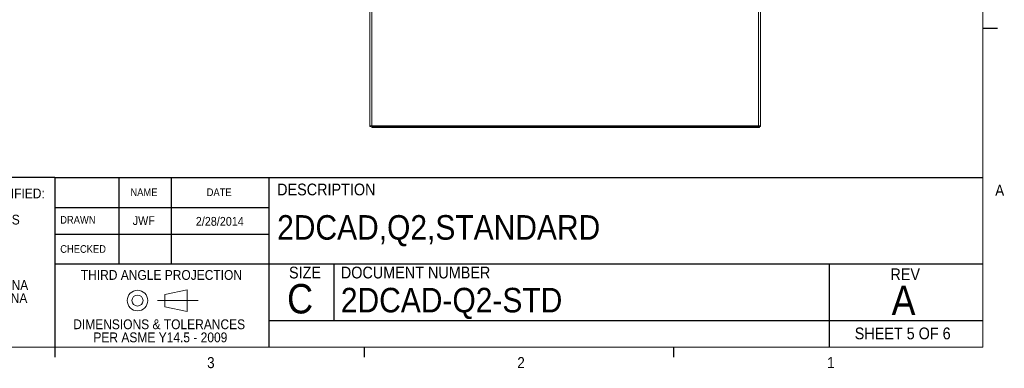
# Paper-space layout '5' of a CAD drawing. Header units: inches. Extents: x 1 to 109, y 1 to 85.
# Tile 39 of 58: x 67 to 109, y 1 to 16. Entities that reach past the tile are written whole.
import ezdxf

# ---------------------------------------------------------------- set-up
doc = ezdxf.new("R2010")
doc.units = ezdxf.units.IN
doc.header["$MEASUREMENT"] = 0
doc.linetypes.add('CENTERX2', pattern=[0.8, 0.5, -0.1, 0.1, -0.1])
doc.layers.add('FORMAT', color=7, linetype='Continuous')
doc.styles.add('SLDTEXTSTYLE0', font='GOTHIC.TTF', dxfattribs={"width": 0.913})
doc.styles.add('SLDTEXTSTYLE1', font='GOTHIC.TTF', dxfattribs={"width": 0.913})

# ---------------------------------------------------------------- blocks, each defined once
blk = doc.blocks.new('Block6')
at = {"color": 7, "linetype": 'Continuous', "lineweight": 0, "ltscale": 5}
for p, q in [((47.749, 18.203), (48.698, 18.399)), ((48.698, 18.399), (48.698, 17.484)), ((47.749, 18.203), (47.749, 17.68)), ((48.698, 17.484), (47.749, 17.68))]:
    blk.add_line(p, q, dxfattribs=at)
at = {"color": 7, "linetype": 'CENTERX2', "lineweight": 0, "ltscale": 5}
blk.add_line((47.447, 17.942), (49.167, 17.942), dxfattribs=at)
at = {"color": 7, "linetype": 'Continuous', "lineweight": 0, "ltscale": 5}
for radius in [0.436, 0.235]:
    blk.add_circle((46.593, 17.942), radius, dxfattribs=at)
blk = doc.blocks.new('SW_NOTE_44')
at = {"layer": 'FORMAT', "color": 0, "ltscale": 5, "attachment_point": 1}
for s, insert, char_height, style in [('UNLESS OTHERWISE SPECIFIED:', (0, 0.532), 0.41667, 'SLDTEXTSTYLE0'), ('DIMENSIONS ARE IN ', (0, -0.579), 0.41667, 'SLDTEXTSTYLE0'), ('INCHES', (5.242, -0.579), 0.4167, 'SLDTEXTSTYLE1'), ('DEFAULT TOLERANCES:', (0, -1.69), 0.41667, 'SLDTEXTSTYLE0'), ('ANGLES  ', (0, -2.801), 0.4167, 'SLDTEXTSTYLE0'), ('%%p', (2.401, -2.801), 0.4167, 'SLDTEXTSTYLE0'), ('   1', (2.798, -2.801), 0.4167, 'SLDTEXTSTYLE0'), ('%%d', (3.541, -2.801), 0.4167, 'SLDTEXTSTYLE0'), ('%%p', (6.278, -3.357), 0.4167, 'SLDTEXTSTYLE0'), ('TWO PLACE DECIMAL    ', (0, -3.357), 0.41667, 'SLDTEXTSTYLE0'), (' NA', (6.675, -3.357), 0.4167, 'SLDTEXTSTYLE0'), ('THREE PLACE DECIMAL  ', (0, -3.912), 0.41667, 'SLDTEXTSTYLE0'), ('%%p', (6.242, -3.912), 0.4167, 'SLDTEXTSTYLE0'), (' NA', (6.639, -3.912), 0.4167, 'SLDTEXTSTYLE0'), ('DO NOT SCALE DRAWING', (0, -5.023), 0.41667, 'SLDTEXTSTYLE0')]:
    blk.add_mtext(s, dxfattribs=dict(at, insert=insert, char_height=char_height, style=style))
blk = doc.blocks.new('SW_NOTE_45')
at = {"layer": 'FORMAT', "color": 0, "ltscale": 5, "char_height": 0.41667, "attachment_point": 2, "style": 'SLDTEXTSTYLE0'}
for s, insert in [('DIMENSIONS & TOLERANCES', (3.711, 0.532)), (' PER ASME Y14.5 - 2009', (3.691, -0.023))]:
    blk.add_mtext(s, dxfattribs=dict(at, insert=insert))

psp = doc.layouts.new('5')

# ---------------------------------------------------------------- linework, layer by layer
at = {"color": 7, "linetype": 'Continuous', "lineweight": 15, "ltscale": 5}
for p, q in [((81.606, 23.6462), (81.606, 11.4364)), ((81.6902, 11.4582), (81.6902, 23.668)), ((98.1839, 11.4364), (98.1839, 16.3208)), ((81.6434, 11.4364), (81.606, 11.4364)), ((81.606, 11.4178), (81.606, 11.4364)), ((81.606, 11.4178), (81.6434, 11.4178)), ((81.6434, 11.4178), (81.6434, 11.4364)), ((98.0996, 11.4582), (81.6902, 11.4582)), ((81.6902, 11.4582), (81.6902, 11.4436)), ((81.6902, 11.4436), (81.7277, 11.4533)), ((81.6902, 11.4075), (81.6902, 11.4436)), ((81.7277, 11.4172), (81.6902, 11.4075)), ((81.6902, 11.3889), (81.6902, 11.4075)), ((98.1465, 11.3889), (81.6902, 11.3889)), ((81.6902, 11.386), (81.6902, 11.3889)), ((81.6902, 11.386), (98.1465, 11.386)), ((81.7277, 11.4533), (81.7277, 11.4172)), ((81.7277, 11.4533), (98.109, 11.4533)), ((81.7277, 11.4172), (98.109, 11.4172)), ((98.1465, 11.4582), (98.0996, 11.4582)), ((98.109, 11.4172), (98.109, 11.4533)), ((98.109, 11.4533), (98.1465, 11.4436)), ((98.1465, 11.4075), (98.109, 11.4172)), ((98.1465, 11.4436), (98.1465, 11.4582)), ((98.1465, 11.4436), (98.1465, 11.4075)), ((98.1465, 11.4364), (98.1839, 11.4364)), ((98.1465, 11.4178), (98.1839, 11.4178)), ((98.1465, 11.4075), (98.1465, 11.3889)), ((98.1465, 11.3889), (98.1465, 11.386)), ((98.1839, 11.4364), (98.1839, 11.4178))]:
    psp.add_line(p, q, dxfattribs=at)
at = {"color": 8, "linetype": 'Continuous', "lineweight": 15, "ltscale": 5}
psp.add_line((98.0996, 11.4582), (98.0996, 17.0178), dxfattribs=at)
at = {"color": 7, "linetype": 'Continuous', "lineweight": 15, "ltscale": 5, "flags": 128}
for points in [[(81.6902, 11.4582), (81.6738, 11.4577), (81.658, 11.4565), (81.6434, 11.4545), (81.6307, 11.4518), (81.6202, 11.4485), (81.6124, 11.4447), (81.6076, 11.4406), (81.606, 11.4364)], [(98.1839, 11.4364), (98.1832, 11.439), (98.1813, 11.4417), (98.1782, 11.4442), (98.1739, 11.4466), (98.1685, 11.4489), (98.1621, 11.451), (98.1547, 11.4529), (98.1465, 11.4545)]]:
    psp.add_lwpolyline(points, dxfattribs=at)
at = {"color": 7, "linetype": 'Continuous', "lineweight": 15, "ltscale": 25}
psp.add_arc((81.6793, 11.3941), 0.0555, 78.63453, 130.38759, dxfattribs=at)
at = {"layer": 'FORMAT', "lineweight": 0, "ltscale": 5}
for q in [(107.6144, 83.303), (2.6144, 2.053)]:
    psp.add_line((107.6144, 2.053), q, dxfattribs=at)
at = {"layer": 'FORMAT', "ltscale": 5}
for p, q in [((107.6144, 15.598), (108.2394, 15.598)), ((68.2394, 9.2573), (59.0745, 9.2573)), ((68.2394, 9.2573), (68.2394, 5.5986)), ((68.2394, 9.2573), (77.3242, 9.2573)), ((70.9588, 9.2573), (70.9588, 5.5986)), ((73.1844, 9.2696), (73.1844, 5.5986)), ((77.3242, 9.2573), (77.3242, 2.053)), ((77.3242, 9.2573), (107.6144, 9.2573)), ((68.2394, 7.9786), (77.3242, 7.9786)), ((68.2394, 6.8587), (77.3242, 6.8587)), ((68.2394, 5.5986), (77.3242, 5.5986)), ((68.2394, 5.5986), (68.2394, 2.053)), ((77.3242, 5.5986), (107.6144, 5.5986)), ((80.0848, 5.5986), (80.0848, 3.1936)), ((101.0939, 5.5986), (101.0939, 2.053)), ((77.3242, 3.1936), (107.6144, 3.1936)), ((68.2394, 2.053), (68.2394, 1.629)), ((81.3644, 2.053), (81.3644, 1.629)), ((94.4894, 2.053), (94.4894, 1.629))]:
    psp.add_line(p, q, dxfattribs=at)

# ---------------------------------------------------------------- block references
at = {"layer": 'FORMAT', "color": 7, "ltscale": 5}
for name, p in [('SW_NOTE_44', (59.5891, 8.2589)), ('SW_NOTE_45', (68.958, 2.7033))]:
    psp.add_blockref(name, p, dxfattribs=at)
at = {"layer": 'FORMAT', "ltscale": 5}
psp.add_blockref('Block6', (25.1563, -13.9074), dxfattribs=at)

# ---------------------------------------------------------------- texts
at = {"layer": 'FORMAT', "color": 7, "ltscale": 5}
for s, insert, char_height, attachment_point, style in [('NAME', (72.0223, 8.7967), 0.325, 2, 'SLDTEXTSTYLE1'), ('DATE', (75.2142, 8.7967), 0.325, 2, 'SLDTEXTSTYLE1'), ('DESCRIPTION', (77.6748, 9.0011), 0.5, 1, 'SLDTEXTSTYLE0'), ('A', (108.1435, 8.9503), 0.4688, 1, 'SLDTEXTSTYLE0'), ('DRAWN', (68.4695, 7.6249), 0.325, 1, 'SLDTEXTSTYLE1'), ('JWF', (72.0163, 7.6166), 0.375, 2, 'SLDTEXTSTYLE0'), ('2/28/2014', (75.2417, 7.5851), 0.375, 2, 'SLDTEXTSTYLE0'), ('2DCAD,Q2,STANDARD', (77.6748, 7.6611), 1.041667, 1, 'SLDTEXTSTYLE0'), ('CHECKED', (68.4706, 6.3863), 0.325, 1, 'SLDTEXTSTYLE1'), ('SIZE', (78.1769, 5.4738), 0.5, 1, 'SLDTEXTSTYLE0'), ('DOCUMENT NUMBER', (80.3782, 5.4738), 0.5, 1, 'SLDTEXTSTYLE0'), ('THIRD ANGLE PROJECTION', (72.7645, 5.3294), 0.416667, 2, 'SLDTEXTSTYLE0'), ('REV', (103.6976, 5.4011), 0.5, 1, 'SLDTEXTSTYLE0'), ('C', (78.098, 4.7369), 1.25, 1, 'SLDTEXTSTYLE1'), ('A', (104.2538, 4.6642), 1.25, 2, 'SLDTEXTSTYLE0'), ('2DCAD-Q2-STD', (80.3782, 4.5743), 1.041667, 1, 'SLDTEXTSTYLE0'), ('SHEET 5 OF 6', (104.2173, 2.8892), 0.5, 2, 'SLDTEXTSTYLE0'), ('3', (74.7027, 1.6345), 0.4688, 1, 'SLDTEXTSTYLE0'), ('2', (87.8648, 1.6345), 0.4688, 1, 'SLDTEXTSTYLE0'), ('1', (101.0115, 1.6345), 0.4688, 1, 'SLDTEXTSTYLE0')]:
    psp.add_mtext(s, dxfattribs=dict(at, insert=insert, char_height=char_height, attachment_point=attachment_point, style=style))

doc.saveas('drawing.dxf')
